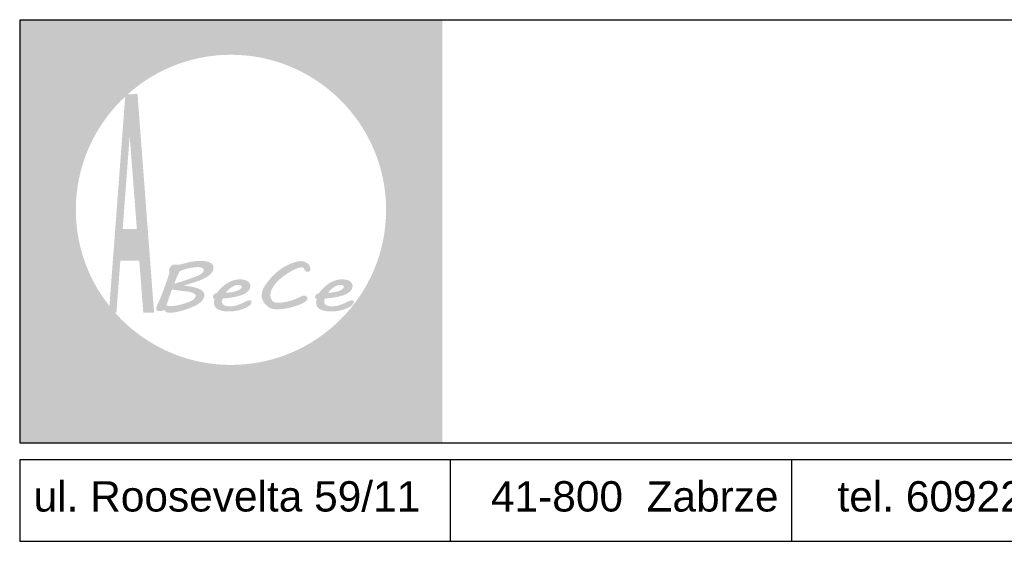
# Model space of a CAD drawing. Header units: millimetres. Extents: x 357 to 339450, y 65 to 10017.
# Tile 5 of 24: x 1095 to 1241, y 479 to 557. Entities that reach past the tile are written whole.
import ezdxf

# ---------------------------------------------------------------- set-up
doc = ezdxf.new("R2010")
doc.units = ezdxf.units.MM
doc.header["$LTSCALE"] = 25
doc.layers.add('a-tabelka', color=7, linetype='Continuous')
doc.layers.add('Warstwa 1', color=7, linetype='Continuous')
doc.layers.add('a-tabelka_Nr_pióra__7', color=7, linetype='Continuous', lineweight=13)
doc.styles.add('SN1', font='arial.ttf', dxfattribs={"height": 1})

msp = doc.modelspace()

# ---------------------------------------------------------------- hatches: boundary and pattern name
at = {"linetype": 'Continuous', "lineweight": 0}
h = msp.add_hatch(color=254, dxfattribs=at)
edge = h.paths.add_edge_path()
edge.add_spline(control_points=[(1129.23, 501.82), (1129.23, 501.82), (1129.58, 501.4), (1129.58, 501.4), (1129.58, 501.4), (1129.94, 501.87), (1129.94, 501.87), (1129.94, 501.87), (1129.58, 502.29), (1129.58, 502.29), (1129.58, 502.29), (1129.23, 501.82), (1129.23, 501.82)], knot_values=[0, 0, 0, 0, 0.25, 0.25, 0.25, 0.5, 0.5, 0.5, 0.75, 0.75, 0.75, 1, 1, 1, 1], degree=3, periodic=0)
edge = h.paths.add_edge_path()
edge.add_spline(control_points=[(1128.1, 494.64), (1128.1, 494.64), (1128.24, 494.17), (1128.24, 494.17), (1128.24, 494.17), (1128.32, 494.17), (1128.32, 494.17), (1128.88, 494.17), (1129.27, 494.31), (1129.49, 494.59), (1129.71, 494.87), (1129.82, 495.38), (1129.82, 496.12), (1129.82, 496.12), (1129.82, 500.45), (1129.82, 500.45), (1129.82, 500.45), (1129.35, 500.39), (1129.35, 500.39), (1129.35, 500.39), (1129.35, 496.12), (1129.35, 496.12), (1129.35, 495.5), (1129.27, 495.1), (1129.11, 494.91), (1128.95, 494.73), (1128.65, 494.64), (1128.22, 494.64), (1128.22, 494.64), (1128.1, 494.64), (1128.1, 494.64)], knot_values=[0, 0, 0, 0, 0.1, 0.1, 0.1, 0.2, 0.2, 0.2, 0.3, 0.3, 0.3, 0.4, 0.4, 0.4, 0.5, 0.5, 0.5, 0.6, 0.6, 0.6, 0.7, 0.7, 0.7, 0.8, 0.8, 0.8, 0.9, 0.9, 0.9, 1, 1, 1, 1], degree=3, periodic=0)
h = msp.add_hatch(color=254, dxfattribs=at)
edge = h.paths.add_edge_path()
edge.add_spline(control_points=[(1140.99, 495.84), (1140.99, 495.84), (1140.99, 496.34), (1140.99, 496.34), (1140.91, 496.33), (1140.83, 496.31), (1140.76, 496.3), (1140.7, 496.29), (1140.63, 496.29), (1140.58, 496.29), (1140.31, 496.29), (1140.13, 496.37), (1140.02, 496.53), (1139.92, 496.69), (1139.87, 497.01), (1139.87, 497.51), (1139.87, 497.51), (1139.87, 499.9), (1139.87, 499.9), (1139.87, 499.9), (1140.95, 499.9), (1140.95, 499.9), (1140.95, 499.9), (1140.95, 500.39), (1140.95, 500.39), (1140.95, 500.39), (1139.87, 500.39), (1139.87, 500.39), (1139.87, 500.39), (1139.87, 501.78), (1139.87, 501.78), (1139.87, 501.78), (1139.4, 501.47), (1139.4, 501.47), (1139.4, 501.47), (1139.4, 500.39), (1139.4, 500.39), (1139.4, 500.39), (1138.93, 500.39), (1138.93, 500.39), (1138.93, 500.39), (1138.8, 499.9), (1138.8, 499.9), (1138.8, 499.9), (1139.4, 499.9), (1139.4, 499.9), (1139.4, 499.9), (1139.4, 497.57), (1139.4, 497.57), (1139.4, 496.89), (1139.49, 496.42), (1139.66, 496.16), (1139.84, 495.91), (1140.13, 495.78), (1140.55, 495.78), (1140.62, 495.78), (1140.69, 495.78), (1140.76, 495.79), (1140.84, 495.8), (1140.91, 495.82), (1140.99, 495.84)], knot_values=[0, 0, 0, 0, 0.05, 0.05, 0.05, 0.1, 0.1, 0.1, 0.15, 0.15, 0.15, 0.2, 0.2, 0.2, 0.25, 0.25, 0.25, 0.3, 0.3, 0.3, 0.35, 0.35, 0.35, 0.4, 0.4, 0.4, 0.45, 0.45, 0.45, 0.5, 0.5, 0.5, 0.55, 0.55, 0.55, 0.6, 0.6, 0.6, 0.65, 0.65, 0.65, 0.7, 0.7, 0.7, 0.75, 0.75, 0.75, 0.8, 0.8, 0.8, 0.85, 0.85, 0.85, 0.9, 0.9, 0.9, 0.95, 0.95, 0.95, 1, 1, 1, 1], degree=3, periodic=0)
h = msp.add_hatch(color=254, dxfattribs=at)
edge = h.paths.add_edge_path()
edge.add_spline(control_points=[(1117.09, 500.39), (1117.09, 500.39), (1117.09, 494.17), (1117.09, 494.17), (1117.09, 494.17), (1117.56, 494.23), (1117.56, 494.23), (1117.56, 494.23), (1117.56, 496.75), (1117.56, 496.75), (1117.76, 496.42), (1118.01, 496.17), (1118.3, 495.99), (1118.6, 495.82), (1118.92, 495.73), (1119.28, 495.73), (1119.9, 495.73), (1120.43, 495.96), (1120.84, 496.41), (1121.26, 496.87), (1121.47, 497.44), (1121.47, 498.12), (1121.47, 498.79), (1121.26, 499.36), (1120.84, 499.81), (1120.43, 500.26), (1119.9, 500.49), (1119.28, 500.49), (1118.93, 500.49), (1118.61, 500.41), (1118.32, 500.23), (1118.03, 500.06), (1117.78, 499.81), (1117.56, 499.49), (1117.56, 499.49), (1117.56, 500.45), (1117.56, 500.45), (1117.56, 500.45), (1117.09, 500.39), (1117.09, 500.39)], knot_values=[0, 0, 0, 0, 0.076923, 0.076923, 0.076923, 0.153846, 0.153846, 0.153846, 0.230769, 0.230769, 0.230769, 0.307692, 0.307692, 0.307692, 0.384615, 0.384615, 0.384615, 0.461538, 0.461538, 0.461538, 0.538462, 0.538462, 0.538462, 0.615385, 0.615385, 0.615385, 0.692308, 0.692308, 0.692308, 0.769231, 0.769231, 0.769231, 0.846154, 0.846154, 0.846154, 0.923077, 0.923077, 0.923077, 1, 1, 1, 1], degree=3, periodic=0)
edge = h.paths.add_edge_path(flags=16)
edge.add_spline(control_points=[(1117.56, 498.12), (1117.56, 498.64), (1117.73, 499.08), (1118.06, 499.45), (1118.4, 499.82), (1118.8, 500), (1119.28, 500), (1119.75, 500), (1120.16, 499.82), (1120.49, 499.45), (1120.83, 499.08), (1121, 498.64), (1121, 498.12), (1121, 497.6), (1120.83, 497.15), (1120.49, 496.78), (1120.16, 496.42), (1119.75, 496.23), (1119.28, 496.23), (1118.8, 496.23), (1118.4, 496.42), (1118.06, 496.78), (1117.73, 497.15), (1117.56, 497.6), (1117.56, 498.12)], knot_values=[0, 0, 0, 0, 0.125, 0.125, 0.125, 0.25, 0.25, 0.25, 0.375, 0.375, 0.375, 0.5, 0.5, 0.5, 0.625, 0.625, 0.625, 0.75, 0.75, 0.75, 0.875, 0.875, 0.875, 1, 1, 1, 1], degree=3, periodic=0)
h = msp.add_hatch(color=254, dxfattribs=at)
edge = h.paths.add_edge_path()
edge.add_spline(control_points=[(1122.14, 495.78), (1122.14, 495.78), (1122.61, 495.84), (1122.61, 495.84), (1122.61, 495.84), (1122.61, 497.56), (1122.61, 497.56), (1122.61, 498.36), (1122.72, 498.96), (1122.94, 499.36), (1123.17, 499.76), (1123.52, 499.98), (1123.99, 500.03), (1123.99, 500.03), (1124.18, 500.54), (1124.18, 500.54), (1124.18, 500.54), (1124.07, 500.54), (1124.07, 500.54), (1123.75, 500.54), (1123.47, 500.45), (1123.22, 500.27), (1122.98, 500.09), (1122.77, 499.82), (1122.61, 499.47), (1122.61, 499.47), (1122.61, 500.45), (1122.61, 500.45), (1122.61, 500.45), (1122.14, 500.39), (1122.14, 500.39), (1122.14, 500.39), (1122.14, 495.78), (1122.14, 495.78)], knot_values=[0, 0, 0, 0, 0.090909, 0.090909, 0.090909, 0.181818, 0.181818, 0.181818, 0.272727, 0.272727, 0.272727, 0.363636, 0.363636, 0.363636, 0.454545, 0.454545, 0.454545, 0.545455, 0.545455, 0.545455, 0.636364, 0.636364, 0.636364, 0.727273, 0.727273, 0.727273, 0.818182, 0.818182, 0.818182, 0.909091, 0.909091, 0.909091, 1, 1, 1, 1], degree=3, periodic=0)
h = msp.add_hatch(color=254, dxfattribs=at)
edge = h.paths.add_edge_path()
edge.add_spline(control_points=[(1124.21, 498.12), (1124.21, 497.44), (1124.43, 496.87), (1124.85, 496.42), (1125.27, 495.96), (1125.79, 495.73), (1126.42, 495.73), (1127.04, 495.73), (1127.57, 495.96), (1127.98, 496.41), (1128.4, 496.87), (1128.61, 497.44), (1128.61, 498.12), (1128.61, 498.79), (1128.4, 499.36), (1127.98, 499.81), (1127.57, 500.26), (1127.04, 500.49), (1126.42, 500.49), (1125.79, 500.49), (1125.27, 500.26), (1124.85, 499.81), (1124.42, 499.36), (1124.21, 498.79), (1124.21, 498.12)], knot_values=[0, 0, 0, 0, 0.125, 0.125, 0.125, 0.25, 0.25, 0.25, 0.375, 0.375, 0.375, 0.5, 0.5, 0.5, 0.625, 0.625, 0.625, 0.75, 0.75, 0.75, 0.875, 0.875, 0.875, 1, 1, 1, 1], degree=3, periodic=0)
edge = h.paths.add_edge_path(flags=16)
edge.add_spline(control_points=[(1124.69, 498.12), (1124.69, 498.64), (1124.86, 499.08), (1125.2, 499.45), (1125.54, 499.82), (1125.94, 500), (1126.42, 500), (1126.89, 500), (1127.3, 499.82), (1127.63, 499.45), (1127.97, 499.08), (1128.14, 498.64), (1128.14, 498.12), (1128.14, 497.6), (1127.97, 497.15), (1127.63, 496.78), (1127.3, 496.42), (1126.89, 496.23), (1126.42, 496.23), (1125.94, 496.23), (1125.54, 496.42), (1125.2, 496.78), (1124.86, 497.15), (1124.69, 497.6), (1124.69, 498.12)], knot_values=[0, 0, 0, 0, 0.125, 0.125, 0.125, 0.25, 0.25, 0.25, 0.375, 0.375, 0.375, 0.5, 0.5, 0.5, 0.625, 0.625, 0.625, 0.75, 0.75, 0.75, 0.875, 0.875, 0.875, 1, 1, 1, 1], degree=3, periodic=0)
h = msp.add_hatch(color=254, dxfattribs=at)
edge = h.paths.add_edge_path()
edge.add_spline(control_points=[(1134.35, 496.38), (1134.35, 496.38), (1134.35, 497.04), (1134.35, 497.04), (1134.03, 496.76), (1133.74, 496.56), (1133.48, 496.44), (1133.22, 496.32), (1132.96, 496.26), (1132.7, 496.26), (1132.37, 496.26), (1132.07, 496.35), (1131.8, 496.53), (1131.54, 496.71), (1131.33, 496.96), (1131.17, 497.29), (1131.17, 497.29), (1134.44, 499.4), (1134.44, 499.4), (1134.27, 499.75), (1134.04, 500.02), (1133.74, 500.21), (1133.44, 500.4), (1133.1, 500.49), (1132.7, 500.49), (1132.07, 500.49), (1131.55, 500.26), (1131.13, 499.81), (1130.71, 499.36), (1130.5, 498.8), (1130.5, 498.12), (1130.5, 497.44), (1130.7, 496.87), (1131.12, 496.41), (1131.54, 495.96), (1132.07, 495.73), (1132.7, 495.73), (1132.99, 495.73), (1133.27, 495.78), (1133.54, 495.89), (1133.8, 495.99), (1134.08, 496.16), (1134.35, 496.38)], knot_values=[0, 0, 0, 0, 0.071429, 0.071429, 0.071429, 0.142857, 0.142857, 0.142857, 0.214286, 0.214286, 0.214286, 0.285714, 0.285714, 0.285714, 0.357143, 0.357143, 0.357143, 0.428571, 0.428571, 0.428571, 0.5, 0.5, 0.5, 0.571429, 0.571429, 0.571429, 0.642857, 0.642857, 0.642857, 0.714286, 0.714286, 0.714286, 0.785714, 0.785714, 0.785714, 0.857143, 0.857143, 0.857143, 0.928571, 0.928571, 0.928571, 1, 1, 1, 1], degree=3, periodic=0)
edge = h.paths.add_edge_path(flags=16)
edge.add_spline(control_points=[(1131.01, 497.72), (1131, 497.79), (1131, 497.85), (1130.99, 497.91), (1130.99, 497.97), (1130.99, 498.04), (1130.99, 498.13), (1130.99, 498.65), (1131.15, 499.09), (1131.48, 499.45), (1131.82, 499.81), (1132.22, 499.99), (1132.7, 499.99), (1132.93, 499.99), (1133.13, 499.95), (1133.31, 499.87), (1133.49, 499.79), (1133.63, 499.67), (1133.75, 499.51), (1133.75, 499.51), (1131.01, 497.72), (1131.01, 497.72)], knot_values=[0, 0, 0, 0, 0.142857, 0.142857, 0.142857, 0.285714, 0.285714, 0.285714, 0.428571, 0.428571, 0.428571, 0.571429, 0.571429, 0.571429, 0.714286, 0.714286, 0.714286, 0.857143, 0.857143, 0.857143, 1, 1, 1, 1], degree=3, periodic=0)
h = msp.add_hatch(color=254, dxfattribs=at)
edge = h.paths.add_edge_path()
edge.add_spline(control_points=[(1138.54, 496.29), (1138.54, 496.29), (1138.23, 496.7), (1138.23, 496.7), (1138.03, 496.55), (1137.82, 496.43), (1137.61, 496.35), (1137.4, 496.27), (1137.19, 496.23), (1136.99, 496.23), (1136.51, 496.23), (1136.11, 496.42), (1135.77, 496.79), (1135.43, 497.16), (1135.26, 497.6), (1135.26, 498.12), (1135.26, 498.63), (1135.43, 499.08), (1135.77, 499.45), (1136.11, 499.82), (1136.51, 500), (1136.99, 500), (1137.21, 500), (1137.41, 499.96), (1137.61, 499.89), (1137.8, 499.82), (1138, 499.72), (1138.21, 499.56), (1138.21, 499.56), (1138.52, 499.97), (1138.52, 499.97), (1138.29, 500.15), (1138.05, 500.28), (1137.8, 500.37), (1137.56, 500.45), (1137.29, 500.49), (1136.99, 500.49), (1136.36, 500.49), (1135.84, 500.26), (1135.42, 499.81), (1135, 499.36), (1134.79, 498.8), (1134.79, 498.12), (1134.79, 497.44), (1135, 496.87), (1135.42, 496.42), (1135.84, 495.96), (1136.37, 495.73), (1136.99, 495.73), (1137.26, 495.73), (1137.52, 495.78), (1137.79, 495.87), (1138.06, 495.97), (1138.31, 496.11), (1138.54, 496.29)], knot_values=[0, 0, 0, 0, 0.055556, 0.055556, 0.055556, 0.111111, 0.111111, 0.111111, 0.166667, 0.166667, 0.166667, 0.222222, 0.222222, 0.222222, 0.277778, 0.277778, 0.277778, 0.333333, 0.333333, 0.333333, 0.388889, 0.388889, 0.388889, 0.444444, 0.444444, 0.444444, 0.5, 0.5, 0.5, 0.555556, 0.555556, 0.555556, 0.611111, 0.611111, 0.611111, 0.666667, 0.666667, 0.666667, 0.722222, 0.722222, 0.722222, 0.777778, 0.777778, 0.777778, 0.833333, 0.833333, 0.833333, 0.888889, 0.888889, 0.888889, 0.944444, 0.944444, 0.944444, 1, 1, 1, 1], degree=3, periodic=0)
h = msp.add_hatch(color=160, dxfattribs=at)
edge = h.paths.add_edge_path()
edge.add_spline(control_points=[(1113.85, 499.43), (1112.91, 499.43), (1112.14, 498.67), (1112.14, 497.72), (1112.14, 496.78), (1112.91, 496.01), (1113.85, 496.01), (1114.79, 496.01), (1115.56, 496.78), (1115.56, 497.72), (1115.56, 498.67), (1114.79, 499.43), (1113.85, 499.43)], knot_values=[0, 0, 0, 0, 0.25, 0.25, 0.25, 0.5, 0.5, 0.5, 0.75, 0.75, 0.75, 1, 1, 1, 1], degree=3, periodic=0)
at = {"layer": 'a-tabelka_Nr_pióra__7', "linetype": 'Continuous', "lineweight": 0}
h = msp.add_hatch(color=256, dxfattribs=at)
edge = h.paths.add_edge_path()
edge.add_spline(control_points=[(1094.97, 556.63), (1094.97, 556.63), (1094.97, 493.74), (1094.97, 493.74), (1094.97, 493.74), (1157.71, 493.74), (1157.71, 493.74), (1157.71, 493.74), (1157.71, 556.63), (1157.71, 556.63), (1157.71, 556.63), (1094.97, 556.63), (1094.97, 556.63)], knot_values=[0, 0, 0, 0, 0.25, 0.25, 0.25, 0.5, 0.5, 0.5, 0.75, 0.75, 0.75, 1, 1, 1, 1], degree=3, periodic=0)
edge = h.paths.add_edge_path(flags=16)
edge.add_spline(control_points=[(1126.34, 551.42), (1139.03, 551.42), (1149.38, 541.07), (1149.38, 528.38), (1149.38, 515.69), (1139.03, 505.34), (1126.34, 505.34), (1113.65, 505.34), (1103.3, 515.69), (1103.3, 528.38), (1103.3, 541.07), (1113.65, 551.42), (1126.34, 551.42)], knot_values=[0, 0, 0, 0, 0.25, 0.25, 0.25, 0.5, 0.5, 0.5, 0.75, 0.75, 0.75, 1, 1, 1, 1], degree=3, periodic=0)
h = msp.add_hatch(dxfattribs=at)
h.set_pattern_fill('ANSI32', color=256, scale=4.951524, style=0)
h.set_pattern_definition([(45, (1136.3577, 492.017), (-1.31297, 1.31297), []), (45, (1137.233, 492.017), (-1.31297, 1.31297), [])])
edge = h.paths.add_edge_path()
edge.add_spline(control_points=[(1109.9, 520.81), (1109.9, 520.81), (1112.7, 520.81), (1112.7, 520.81), (1112.7, 520.81), (1113.32, 513.09), (1113.32, 513.09), (1113.32, 513.09), (1114.92, 513.09), (1114.92, 513.09), (1114.92, 513.09), (1112.45, 545.53), (1112.45, 545.53), (1112.45, 545.53), (1110.66, 545.53), (1110.66, 545.53), (1110.66, 545.53), (1108.22, 513.09), (1108.22, 513.09), (1108.22, 513.09), (1109.33, 513.09), (1109.33, 513.09), (1109.33, 513.09), (1109.9, 520.81), (1109.9, 520.81)], knot_values=[0, 0, 0, 0, 0.125, 0.125, 0.125, 0.25, 0.25, 0.25, 0.375, 0.375, 0.375, 0.5, 0.5, 0.5, 0.625, 0.625, 0.625, 0.75, 0.75, 0.75, 0.875, 0.875, 0.875, 1, 1, 1, 1], degree=3, periodic=0)
edge = h.paths.add_edge_path(flags=16)
edge.add_spline(control_points=[(1109.9, 520.81), (1109.9, 520.81), (1109.33, 513.09), (1109.33, 513.09), (1109.33, 513.09), (1108.22, 513.09), (1108.22, 513.09), (1108.22, 513.09), (1110.66, 545.53), (1110.66, 545.53), (1110.66, 545.53), (1112.45, 545.53), (1112.45, 545.53), (1112.45, 545.53), (1114.92, 513.09), (1114.92, 513.09), (1114.92, 513.09), (1113.32, 513.09), (1113.32, 513.09), (1113.32, 513.09), (1112.7, 520.81), (1112.7, 520.81), (1112.7, 520.81), (1109.9, 520.81), (1109.9, 520.81)], knot_values=[0, 0, 0, 0, 0.125, 0.125, 0.125, 0.25, 0.25, 0.25, 0.375, 0.375, 0.375, 0.5, 0.5, 0.5, 0.625, 0.625, 0.625, 0.75, 0.75, 0.75, 0.875, 0.875, 0.875, 1, 1, 1, 1], degree=3, periodic=0)
edge = h.paths.add_edge_path(flags=0)
edge.add_spline(control_points=[(1112.37, 525.55), (1112.37, 525.55), (1110.28, 525.55), (1110.28, 525.55), (1110.28, 525.55), (1111.3, 539.4), (1111.3, 539.4), (1111.3, 539.4), (1112.37, 525.55), (1112.37, 525.55)], knot_values=[0, 0, 0, 0, 0.333333, 0.333333, 0.333333, 0.666667, 0.666667, 0.666667, 1, 1, 1, 1], degree=3, periodic=0)
edge = h.paths.add_edge_path(flags=0)
edge.add_spline(control_points=[(1112.37, 525.55), (1112.37, 525.55), (1111.3, 539.4), (1111.3, 539.4), (1111.3, 539.4), (1110.28, 525.55), (1110.28, 525.55), (1110.28, 525.55), (1112.37, 525.55), (1112.37, 525.55)], knot_values=[0, 0, 0, 0, 0.333333, 0.333333, 0.333333, 0.666667, 0.666667, 0.666667, 1, 1, 1, 1], degree=3, periodic=0)
h = msp.add_hatch(color=256, dxfattribs=at)
edge = h.paths.add_edge_path()
edge.add_spline(control_points=[(1122.39, 515.73), (1122.39, 515.91), (1122.33, 516.08), (1122.2, 516.23), (1122.08, 516.37), (1121.89, 516.51), (1121.64, 516.62), (1121.38, 516.74), (1121.06, 516.84), (1120.67, 516.92), (1120.29, 517.01), (1119.83, 517.08), (1119.29, 517.14), (1119.96, 517.32), (1120.57, 517.5), (1121.12, 517.68), (1121.66, 517.87), (1122.13, 518.06), (1122.52, 518.28), (1122.91, 518.49), (1123.21, 518.72), (1123.43, 518.97), (1123.64, 519.21), (1123.75, 519.49), (1123.75, 519.8), (1123.75, 519.98), (1123.7, 520.14), (1123.59, 520.26), (1123.49, 520.39), (1123.35, 520.49), (1123.17, 520.57), (1123, 520.65), (1122.8, 520.71), (1122.57, 520.74), (1122.35, 520.78), (1122.12, 520.79), (1121.87, 520.79), (1121.68, 520.79), (1121.5, 520.79), (1121.32, 520.77), (1121.14, 520.76), (1120.95, 520.74), (1120.76, 520.71), (1120.56, 520.68), (1120.36, 520.64), (1120.14, 520.59), (1119.93, 520.55), (1119.69, 520.49), (1119.43, 520.42), (1119.26, 520.37), (1119.12, 520.34), (1119.02, 520.31), (1118.91, 520.29), (1118.82, 520.26), (1118.76, 520.25), (1118.69, 520.24), (1118.64, 520.23), (1118.59, 520.22), (1118.55, 520.22), (1118.5, 520.22), (1118.46, 520.22), (1118.37, 520.22), (1118.26, 520.22), (1118.14, 520.23), (1118.02, 520.24), (1117.92, 520.25), (1117.84, 520.25), (1117.76, 520.25), (1117.68, 520.22), (1117.61, 520.17), (1117.54, 520.13), (1117.48, 520.07), (1117.42, 520), (1117.36, 519.93), (1117.31, 519.86), (1117.27, 519.78), (1117.23, 519.7), (1117.2, 519.62), (1117.17, 519.56), (1117.17, 519.56), (1117.18, 519.57), (1117.18, 519.57), (1117.18, 519.57), (1117.15, 519.48), (1117.15, 519.48), (1117.15, 519.48), (1117.15, 519.41), (1117.15, 519.41), (1117.16, 519.36), (1117.17, 519.31), (1117.17, 519.25), (1117.18, 519.19), (1117.18, 519.14), (1117.19, 519.09), (1117.19, 519.04), (1117.2, 519.01), (1117.2, 519), (1117.2, 519), (1117, 518.4), (1117, 518.4), (1116.91, 518.11), (1116.81, 517.81), (1116.69, 517.49), (1116.58, 517.17), (1116.47, 516.85), (1116.35, 516.52), (1116.22, 516.19), (1116.09, 515.87), (1115.96, 515.54), (1115.83, 515.22), (1115.7, 514.91), (1115.58, 514.61), (1115.49, 514.45), (1115.41, 514.29), (1115.35, 514.13), (1115.28, 513.96), (1115.25, 513.79), (1115.25, 513.62), (1115.25, 513.58), (1115.26, 513.55), (1115.27, 513.52), (1115.28, 513.49), (1115.3, 513.46), (1115.33, 513.43), (1115.35, 513.4), (1115.38, 513.38), (1115.41, 513.36), (1115.44, 513.34), (1115.48, 513.33), (1115.51, 513.33), (1115.51, 513.33), (1115.7, 513.33), (1115.7, 513.33), (1115.83, 513.33), (1115.95, 513.34), (1116.07, 513.37), (1116.19, 513.4), (1116.3, 513.45), (1116.41, 513.51), (1116.48, 513.43), (1116.54, 513.36), (1116.6, 513.3), (1116.66, 513.25), (1116.72, 513.2), (1116.79, 513.17), (1116.85, 513.14), (1116.92, 513.12), (1116.99, 513.11), (1117.07, 513.09), (1117.16, 513.09), (1117.26, 513.09), (1117.47, 513.09), (1117.69, 513.11), (1117.93, 513.14), (1118.17, 513.18), (1118.41, 513.23), (1118.65, 513.29), (1118.9, 513.35), (1119.15, 513.41), (1119.39, 513.49), (1119.63, 513.57), (1119.86, 513.65), (1120.08, 513.74), (1120.3, 513.82), (1120.51, 513.9), (1120.69, 513.98), (1120.88, 514.07), (1121.04, 514.14), (1121.18, 514.21), (1121.6, 514.44), (1121.9, 514.69), (1122.1, 514.95), (1122.29, 515.22), (1122.39, 515.48), (1122.39, 515.73)], knot_values=[0, 0, 0, 0, 0.017241, 0.017241, 0.017241, 0.034483, 0.034483, 0.034483, 0.051724, 0.051724, 0.051724, 0.068966, 0.068966, 0.068966, 0.086207, 0.086207, 0.086207, 0.103448, 0.103448, 0.103448, 0.12069, 0.12069, 0.12069, 0.137931, 0.137931, 0.137931, 0.155172, 0.155172, 0.155172, 0.172414, 0.172414, 0.172414, 0.189655, 0.189655, 0.189655, 0.206897, 0.206897, 0.206897, 0.224138, 0.224138, 0.224138, 0.241379, 0.241379, 0.241379, 0.258621, 0.258621, 0.258621, 0.275862, 0.275862, 0.275862, 0.293103, 0.293103, 0.293103, 0.310345, 0.310345, 0.310345, 0.327586, 0.327586, 0.327586, 0.344828, 0.344828, 0.344828, 0.362069, 0.362069, 0.362069, 0.37931, 0.37931, 0.37931, 0.396552, 0.396552, 0.396552, 0.413793, 0.413793, 0.413793, 0.431034, 0.431034, 0.431034, 0.448276, 0.448276, 0.448276, 0.465517, 0.465517, 0.465517, 0.482759, 0.482759, 0.482759, 0.5, 0.5, 0.5, 0.517241, 0.517241, 0.517241, 0.534483, 0.534483, 0.534483, 0.551724, 0.551724, 0.551724, 0.568966, 0.568966, 0.568966, 0.586207, 0.586207, 0.586207, 0.603448, 0.603448, 0.603448, 0.62069, 0.62069, 0.62069, 0.637931, 0.637931, 0.637931, 0.655172, 0.655172, 0.655172, 0.672414, 0.672414, 0.672414, 0.689655, 0.689655, 0.689655, 0.706897, 0.706897, 0.706897, 0.724138, 0.724138, 0.724138, 0.741379, 0.741379, 0.741379, 0.758621, 0.758621, 0.758621, 0.775862, 0.775862, 0.775862, 0.793103, 0.793103, 0.793103, 0.810345, 0.810345, 0.810345, 0.827586, 0.827586, 0.827586, 0.844828, 0.844828, 0.844828, 0.862069, 0.862069, 0.862069, 0.87931, 0.87931, 0.87931, 0.896552, 0.896552, 0.896552, 0.913793, 0.913793, 0.913793, 0.931034, 0.931034, 0.931034, 0.948276, 0.948276, 0.948276, 0.965517, 0.965517, 0.965517, 0.982759, 0.982759, 0.982759, 1, 1, 1, 1], degree=3, periodic=0)
edge = h.paths.add_edge_path(flags=16)
edge.add_spline(control_points=[(1120.07, 516.21), (1120.38, 516.15), (1120.62, 516.07), (1120.81, 515.97), (1121, 515.87), (1121.1, 515.75), (1121.1, 515.61), (1121.1, 515.52), (1121.08, 515.44), (1121.02, 515.36), (1120.98, 515.28), (1120.91, 515.21), (1120.83, 515.13), (1120.76, 515.06), (1120.67, 515), (1120.58, 514.94), (1120.48, 514.88), (1120.39, 514.83), (1120.3, 514.79), (1120.07, 514.69), (1119.84, 514.6), (1119.6, 514.52), (1119.35, 514.44), (1119.12, 514.37), (1118.89, 514.31), (1118.65, 514.25), (1118.43, 514.2), (1118.21, 514.16), (1117.99, 514.12), (1117.79, 514.09), (1117.61, 514.08), (1117.6, 514.08), (1117.55, 514.08), (1117.47, 514.08), (1117.39, 514.09), (1117.3, 514.09), (1117.2, 514.1), (1117.2, 514.1), (1116.74, 514.14), (1116.74, 514.14), (1116.88, 514.54), (1117.01, 514.93), (1117.14, 515.32), (1117.27, 515.71), (1117.42, 516.12), (1117.59, 516.55), (1117.65, 516.54), (1117.75, 516.52), (1117.89, 516.5), (1118.03, 516.48), (1118.18, 516.46), (1118.35, 516.43), (1118.52, 516.41), (1118.7, 516.39), (1118.88, 516.37), (1119.07, 516.34), (1119.24, 516.32), (1119.4, 516.3), (1119.56, 516.28), (1119.7, 516.26), (1119.82, 516.24), (1119.94, 516.23), (1120.03, 516.21), (1120.07, 516.21)], knot_values=[0, 0, 0, 0, 0.047619, 0.047619, 0.047619, 0.095238, 0.095238, 0.095238, 0.142857, 0.142857, 0.142857, 0.190476, 0.190476, 0.190476, 0.238095, 0.238095, 0.238095, 0.285714, 0.285714, 0.285714, 0.333333, 0.333333, 0.333333, 0.380952, 0.380952, 0.380952, 0.428571, 0.428571, 0.428571, 0.47619, 0.47619, 0.47619, 0.52381, 0.52381, 0.52381, 0.571429, 0.571429, 0.571429, 0.619048, 0.619048, 0.619048, 0.666667, 0.666667, 0.666667, 0.714286, 0.714286, 0.714286, 0.761905, 0.761905, 0.761905, 0.809524, 0.809524, 0.809524, 0.857143, 0.857143, 0.857143, 0.904762, 0.904762, 0.904762, 0.952381, 0.952381, 0.952381, 1, 1, 1, 1], degree=3, periodic=0)
edge = h.paths.add_edge_path(flags=0)
edge.add_spline(control_points=[(1117.92, 517.42), (1117.97, 517.55), (1118.02, 517.67), (1118.07, 517.79), (1118.12, 517.91), (1118.16, 518.02), (1118.2, 518.11), (1118.24, 518.21), (1118.27, 518.3), (1118.3, 518.37), (1118.32, 518.44), (1118.34, 518.49), (1118.35, 518.53), (1118.38, 518.56), (1118.42, 518.61), (1118.45, 518.67), (1118.48, 518.74), (1118.52, 518.81), (1118.55, 518.88), (1118.58, 518.95), (1118.61, 519.02), (1118.63, 519.07), (1118.66, 519.14), (1118.68, 519.17), (1118.69, 519.19), (1118.76, 519.26), (1118.9, 519.34), (1119.11, 519.42), (1119.32, 519.5), (1119.55, 519.57), (1119.82, 519.64), (1120.09, 519.71), (1120.37, 519.76), (1120.65, 519.8), (1120.94, 519.85), (1121.19, 519.87), (1121.42, 519.87), (1121.58, 519.87), (1121.72, 519.86), (1121.83, 519.83), (1121.94, 519.81), (1122.03, 519.78), (1122.1, 519.73), (1122.17, 519.69), (1122.22, 519.65), (1122.25, 519.59), (1122.28, 519.54), (1122.3, 519.49), (1122.3, 519.44), (1122.3, 519.36), (1122.27, 519.27), (1122.22, 519.19), (1122.17, 519.11), (1122.1, 519.03), (1122.02, 518.96), (1121.93, 518.88), (1121.84, 518.81), (1121.73, 518.75), (1121.62, 518.68), (1121.51, 518.63), (1121.41, 518.58), (1121.41, 518.58), (1121.41, 518.58), (1121.41, 518.58), (1121.11, 518.47), (1120.8, 518.36), (1120.5, 518.24), (1120.19, 518.13), (1119.89, 518.02), (1119.59, 517.92), (1119.3, 517.82), (1119.01, 517.73), (1118.73, 517.64), (1118.44, 517.56), (1118.18, 517.48), (1117.92, 517.42)], knot_values=[0, 0, 0, 0, 0.04, 0.04, 0.04, 0.08, 0.08, 0.08, 0.12, 0.12, 0.12, 0.16, 0.16, 0.16, 0.2, 0.2, 0.2, 0.24, 0.24, 0.24, 0.28, 0.28, 0.28, 0.32, 0.32, 0.32, 0.36, 0.36, 0.36, 0.4, 0.4, 0.4, 0.44, 0.44, 0.44, 0.48, 0.48, 0.48, 0.52, 0.52, 0.52, 0.56, 0.56, 0.56, 0.6, 0.6, 0.6, 0.64, 0.64, 0.64, 0.68, 0.68, 0.68, 0.72, 0.72, 0.72, 0.76, 0.76, 0.76, 0.8, 0.8, 0.8, 0.84, 0.84, 0.84, 0.88, 0.88, 0.88, 0.92, 0.92, 0.92, 0.96, 0.96, 0.96, 1, 1, 1, 1], degree=3, periodic=0)
h = msp.add_hatch(color=256, dxfattribs=at)
edge = h.paths.add_edge_path()
edge.add_spline(control_points=[(1130.9, 515.61), (1130.9, 515.33), (1130.97, 515.08), (1131.09, 514.84), (1131.21, 514.61), (1131.41, 514.37), (1131.67, 514.13), (1131.72, 514.09), (1131.78, 514.04), (1131.85, 513.98), (1131.93, 513.92), (1132.02, 513.87), (1132.12, 513.81), (1132.23, 513.76), (1132.35, 513.71), (1132.49, 513.67), (1132.63, 513.63), (1132.78, 513.61), (1132.94, 513.61), (1133.21, 513.61), (1133.43, 513.61), (1133.6, 513.62), (1133.78, 513.63), (1133.93, 513.64), (1134.06, 513.66), (1134.19, 513.68), (1134.3, 513.69), (1134.39, 513.71), (1134.48, 513.72), (1134.58, 513.74), (1134.68, 513.76), (1134.8, 513.78), (1134.96, 513.81), (1135.15, 513.86), (1135.35, 513.91), (1135.56, 513.96), (1135.78, 514.03), (1136, 514.1), (1136.23, 514.18), (1136.46, 514.27), (1136.7, 514.37), (1136.9, 514.46), (1137.09, 514.57), (1137.27, 514.67), (1137.42, 514.78), (1137.54, 514.89), (1137.66, 515), (1137.71, 515.12), (1137.71, 515.23), (1137.71, 515.28), (1137.7, 515.33), (1137.67, 515.38), (1137.64, 515.43), (1137.6, 515.47), (1137.55, 515.51), (1137.51, 515.55), (1137.45, 515.58), (1137.39, 515.61), (1137.33, 515.63), (1137.27, 515.64), (1137.21, 515.64), (1137.21, 515.64), (1137.03, 515.64), (1137.03, 515.64), (1136.73, 515.5), (1136.44, 515.36), (1136.15, 515.23), (1135.86, 515.1), (1135.57, 514.99), (1135.27, 514.9), (1134.97, 514.8), (1134.66, 514.73), (1134.33, 514.67), (1134.01, 514.61), (1133.65, 514.59), (1133.27, 514.59), (1133.09, 514.59), (1132.94, 514.61), (1132.81, 514.65), (1132.68, 514.69), (1132.58, 514.76), (1132.49, 514.86), (1132.42, 514.96), (1132.35, 515.06), (1132.29, 515.19), (1132.23, 515.31), (1132.2, 515.46), (1132.2, 515.63), (1132.2, 515.84), (1132.23, 516.05), (1132.29, 516.25), (1132.35, 516.45), (1132.43, 516.65), (1132.54, 516.84), (1132.65, 517.03), (1132.78, 517.21), (1132.93, 517.4), (1133.07, 517.58), (1133.24, 517.76), (1133.42, 517.94), (1133.54, 518.04), (1133.69, 518.17), (1133.86, 518.3), (1134.03, 518.44), (1134.22, 518.58), (1134.41, 518.71), (1134.61, 518.85), (1134.82, 518.99), (1135.04, 519.12), (1135.26, 519.26), (1135.49, 519.38), (1135.7, 519.48), (1135.92, 519.59), (1136.14, 519.67), (1136.35, 519.73), (1136.56, 519.8), (1136.76, 519.83), (1136.94, 519.83), (1137.01, 519.83), (1137.06, 519.81), (1137.1, 519.78), (1137.14, 519.75), (1137.17, 519.7), (1137.19, 519.66), (1137.22, 519.61), (1137.24, 519.56), (1137.26, 519.5), (1137.28, 519.44), (1137.3, 519.39), (1137.34, 519.34), (1137.37, 519.3), (1137.42, 519.26), (1137.47, 519.22), (1137.53, 519.19), (1137.61, 519.17), (1137.71, 519.17), (1137.78, 519.17), (1137.84, 519.18), (1137.89, 519.19), (1137.94, 519.19), (1137.98, 519.21), (1138.02, 519.24), (1138.05, 519.27), (1138.08, 519.32), (1138.09, 519.38), (1138.11, 519.44), (1138.12, 519.53), (1138.12, 519.63), (1138.12, 519.79), (1138.08, 519.93), (1138, 520.07), (1137.93, 520.2), (1137.83, 520.32), (1137.7, 520.43), (1137.57, 520.53), (1137.42, 520.61), (1137.25, 520.67), (1137.07, 520.73), (1136.89, 520.76), (1136.7, 520.76), (1136.51, 520.76), (1136.33, 520.73), (1136.14, 520.69), (1135.95, 520.64), (1135.76, 520.59), (1135.57, 520.52), (1135.39, 520.45), (1135.2, 520.37), (1135.03, 520.29), (1134.85, 520.2), (1134.68, 520.12), (1134.52, 520.05), (1134.52, 520.05), (1134.53, 520.05), (1134.53, 520.05), (1134.28, 519.94), (1134.01, 519.78), (1133.73, 519.57), (1133.45, 519.37), (1133.17, 519.14), (1132.88, 518.87), (1132.6, 518.61), (1132.33, 518.32), (1132.06, 518.01), (1131.79, 517.7), (1131.55, 517.38), (1131.33, 517.04), (1131.18, 516.8), (1131.06, 516.56), (1131, 516.3), (1130.94, 516.04), (1130.9, 515.81), (1130.9, 515.61)], knot_values=[0, 0, 0, 0, 0.015625, 0.015625, 0.015625, 0.03125, 0.03125, 0.03125, 0.046875, 0.046875, 0.046875, 0.0625, 0.0625, 0.0625, 0.078125, 0.078125, 0.078125, 0.09375, 0.09375, 0.09375, 0.109375, 0.109375, 0.109375, 0.125, 0.125, 0.125, 0.140625, 0.140625, 0.140625, 0.15625, 0.15625, 0.15625, 0.171875, 0.171875, 0.171875, 0.1875, 0.1875, 0.1875, 0.203125, 0.203125, 0.203125, 0.21875, 0.21875, 0.21875, 0.234375, 0.234375, 0.234375, 0.25, 0.25, 0.25, 0.265625, 0.265625, 0.265625, 0.28125, 0.28125, 0.28125, 0.296875, 0.296875, 0.296875, 0.3125, 0.3125, 0.3125, 0.328125, 0.328125, 0.328125, 0.34375, 0.34375, 0.34375, 0.359375, 0.359375, 0.359375, 0.375, 0.375, 0.375, 0.390625, 0.390625, 0.390625, 0.40625, 0.40625, 0.40625, 0.421875, 0.421875, 0.421875, 0.4375, 0.4375, 0.4375, 0.453125, 0.453125, 0.453125, 0.46875, 0.46875, 0.46875, 0.484375, 0.484375, 0.484375, 0.5, 0.5, 0.5, 0.515625, 0.515625, 0.515625, 0.53125, 0.53125, 0.53125, 0.546875, 0.546875, 0.546875, 0.5625, 0.5625, 0.5625, 0.578125, 0.578125, 0.578125, 0.59375, 0.59375, 0.59375, 0.609375, 0.609375, 0.609375, 0.625, 0.625, 0.625, 0.640625, 0.640625, 0.640625, 0.65625, 0.65625, 0.65625, 0.671875, 0.671875, 0.671875, 0.6875, 0.6875, 0.6875, 0.703125, 0.703125, 0.703125, 0.71875, 0.71875, 0.71875, 0.734375, 0.734375, 0.734375, 0.75, 0.75, 0.75, 0.765625, 0.765625, 0.765625, 0.78125, 0.78125, 0.78125, 0.796875, 0.796875, 0.796875, 0.8125, 0.8125, 0.8125, 0.828125, 0.828125, 0.828125, 0.84375, 0.84375, 0.84375, 0.859375, 0.859375, 0.859375, 0.875, 0.875, 0.875, 0.890625, 0.890625, 0.890625, 0.90625, 0.90625, 0.90625, 0.921875, 0.921875, 0.921875, 0.9375, 0.9375, 0.9375, 0.953125, 0.953125, 0.953125, 0.96875, 0.96875, 0.96875, 0.984375, 0.984375, 0.984375, 1, 1, 1, 1], degree=3, periodic=0)
h = msp.add_hatch(color=256, dxfattribs=at)
edge = h.paths.add_edge_path()
edge.add_spline(control_points=[(1123.65, 515.4), (1123.65, 515.33), (1123.68, 515.27), (1123.73, 515.23), (1123.78, 515.19), (1123.84, 515.16), (1123.9, 515.16), (1123.84, 514.96), (1123.81, 514.77), (1123.81, 514.61), (1123.81, 514.41), (1123.85, 514.24), (1123.92, 514.09), (1123.99, 513.95), (1124.09, 513.83), (1124.21, 513.73), (1124.33, 513.63), (1124.47, 513.56), (1124.62, 513.5), (1124.78, 513.44), (1124.94, 513.39), (1125.09, 513.36), (1125.25, 513.33), (1125.41, 513.31), (1125.55, 513.3), (1125.7, 513.29), (1125.83, 513.28), (1125.94, 513.28), (1126.5, 513.28), (1127.03, 513.34), (1127.53, 513.46), (1128.02, 513.59), (1128.51, 513.79), (1128.98, 514.08), (1129.08, 514.14), (1129.17, 514.22), (1129.24, 514.31), (1129.31, 514.4), (1129.35, 514.49), (1129.37, 514.58), (1129.38, 514.6), (1129.38, 514.62), (1129.38, 514.65), (1129.38, 514.67), (1129.39, 514.7), (1129.39, 514.73), (1129.39, 514.78), (1129.37, 514.82), (1129.34, 514.87), (1129.31, 514.91), (1129.24, 514.93), (1129.12, 514.93), (1129.01, 514.93), (1128.88, 514.9), (1128.73, 514.85), (1128.58, 514.79), (1128.43, 514.72), (1128.27, 514.63), (1128.14, 514.57), (1128, 514.5), (1127.84, 514.43), (1127.69, 514.37), (1127.52, 514.3), (1127.35, 514.25), (1127.17, 514.19), (1126.99, 514.14), (1126.8, 514.1), (1126.6, 514.07), (1126.4, 514.05), (1126.18, 514.05), (1125.82, 514.05), (1125.53, 514.1), (1125.32, 514.22), (1125.11, 514.33), (1125, 514.48), (1125, 514.69), (1125, 514.78), (1125.02, 514.87), (1125.05, 514.97), (1125.08, 515.06), (1125.11, 515.14), (1125.16, 515.21), (1125.34, 515.22), (1125.56, 515.24), (1125.82, 515.26), (1126.07, 515.29), (1126.33, 515.33), (1126.61, 515.38), (1126.88, 515.43), (1127.16, 515.49), (1127.43, 515.56), (1127.71, 515.63), (1127.96, 515.72), (1128.19, 515.83), (1128.43, 515.94), (1128.63, 516.07), (1128.8, 516.22), (1128.97, 516.36), (1129.09, 516.54), (1129.15, 516.73), (1129.2, 516.84), (1129.22, 516.95), (1129.22, 517.07), (1129.22, 517.21), (1129.19, 517.34), (1129.12, 517.46), (1129.06, 517.58), (1128.96, 517.68), (1128.84, 517.77), (1128.71, 517.86), (1128.55, 517.92), (1128.35, 517.97), (1128.16, 518.02), (1127.93, 518.05), (1127.67, 518.05), (1127.36, 518.05), (1127.06, 518.01), (1126.79, 517.93), (1126.52, 517.85), (1126.26, 517.74), (1126.02, 517.62), (1125.79, 517.49), (1125.57, 517.35), (1125.37, 517.19), (1125.17, 517.04), (1125, 516.88), (1124.84, 516.73), (1124.69, 516.58), (1124.56, 516.43), (1124.45, 516.3), (1124.35, 516.17), (1124.27, 516.07), (1124.22, 515.99), (1124.05, 515.96), (1123.91, 515.89), (1123.81, 515.78), (1123.7, 515.68), (1123.65, 515.55), (1123.65, 515.4)], knot_values=[0, 0, 0, 0, 0.021739, 0.021739, 0.021739, 0.043478, 0.043478, 0.043478, 0.065217, 0.065217, 0.065217, 0.086957, 0.086957, 0.086957, 0.108696, 0.108696, 0.108696, 0.130435, 0.130435, 0.130435, 0.152174, 0.152174, 0.152174, 0.173913, 0.173913, 0.173913, 0.195652, 0.195652, 0.195652, 0.217391, 0.217391, 0.217391, 0.23913, 0.23913, 0.23913, 0.26087, 0.26087, 0.26087, 0.282609, 0.282609, 0.282609, 0.304348, 0.304348, 0.304348, 0.326087, 0.326087, 0.326087, 0.347826, 0.347826, 0.347826, 0.369565, 0.369565, 0.369565, 0.391304, 0.391304, 0.391304, 0.413043, 0.413043, 0.413043, 0.434783, 0.434783, 0.434783, 0.456522, 0.456522, 0.456522, 0.478261, 0.478261, 0.478261, 0.5, 0.5, 0.5, 0.521739, 0.521739, 0.521739, 0.543478, 0.543478, 0.543478, 0.565217, 0.565217, 0.565217, 0.586957, 0.586957, 0.586957, 0.608696, 0.608696, 0.608696, 0.630435, 0.630435, 0.630435, 0.652174, 0.652174, 0.652174, 0.673913, 0.673913, 0.673913, 0.695652, 0.695652, 0.695652, 0.717391, 0.717391, 0.717391, 0.73913, 0.73913, 0.73913, 0.76087, 0.76087, 0.76087, 0.782609, 0.782609, 0.782609, 0.804348, 0.804348, 0.804348, 0.826087, 0.826087, 0.826087, 0.847826, 0.847826, 0.847826, 0.869565, 0.869565, 0.869565, 0.891304, 0.891304, 0.891304, 0.913043, 0.913043, 0.913043, 0.934783, 0.934783, 0.934783, 0.956522, 0.956522, 0.956522, 0.978261, 0.978261, 0.978261, 1, 1, 1, 1], degree=3, periodic=0)
edge = h.paths.add_edge_path(flags=16)
edge.add_spline(control_points=[(1127.91, 516.85), (1127.88, 516.75), (1127.79, 516.65), (1127.67, 516.57), (1127.54, 516.48), (1127.38, 516.4), (1127.18, 516.32), (1126.98, 516.25), (1126.74, 516.19), (1126.47, 516.15), (1126.2, 516.1), (1125.9, 516.07), (1125.57, 516.05), (1125.64, 516.16), (1125.75, 516.28), (1125.88, 516.42), (1126.01, 516.56), (1126.16, 516.69), (1126.33, 516.8), (1126.5, 516.93), (1126.68, 517.03), (1126.87, 517.11), (1127.06, 517.19), (1127.26, 517.23), (1127.46, 517.23), (1127.59, 517.23), (1127.7, 517.2), (1127.79, 517.16), (1127.88, 517.11), (1127.92, 517.04), (1127.92, 516.94), (1127.92, 516.93), (1127.92, 516.91), (1127.92, 516.9), (1127.92, 516.88), (1127.92, 516.87), (1127.91, 516.85)], knot_values=[0, 0, 0, 0, 0.083333, 0.083333, 0.083333, 0.166667, 0.166667, 0.166667, 0.25, 0.25, 0.25, 0.333333, 0.333333, 0.333333, 0.416667, 0.416667, 0.416667, 0.5, 0.5, 0.5, 0.583333, 0.583333, 0.583333, 0.666667, 0.666667, 0.666667, 0.75, 0.75, 0.75, 0.833333, 0.833333, 0.833333, 0.916667, 0.916667, 0.916667, 1, 1, 1, 1], degree=3, periodic=0)
h = msp.add_hatch(color=256, dxfattribs=at)
edge = h.paths.add_edge_path()
edge.add_spline(control_points=[(1138.83, 515.4), (1138.83, 515.33), (1138.85, 515.27), (1138.91, 515.23), (1138.96, 515.19), (1139.02, 515.16), (1139.08, 515.16), (1139.02, 514.96), (1138.99, 514.77), (1138.99, 514.61), (1138.99, 514.41), (1139.02, 514.24), (1139.1, 514.09), (1139.17, 513.95), (1139.27, 513.83), (1139.39, 513.73), (1139.51, 513.63), (1139.65, 513.56), (1139.8, 513.5), (1139.96, 513.44), (1140.11, 513.39), (1140.27, 513.36), (1140.43, 513.33), (1140.59, 513.31), (1140.73, 513.3), (1140.88, 513.29), (1141.01, 513.28), (1141.12, 513.28), (1141.68, 513.28), (1142.21, 513.34), (1142.71, 513.46), (1143.2, 513.59), (1143.69, 513.79), (1144.16, 514.08), (1144.26, 514.14), (1144.35, 514.22), (1144.41, 514.31), (1144.48, 514.4), (1144.53, 514.49), (1144.55, 514.58), (1144.56, 514.6), (1144.56, 514.62), (1144.56, 514.65), (1144.56, 514.67), (1144.57, 514.7), (1144.57, 514.73), (1144.57, 514.78), (1144.55, 514.82), (1144.52, 514.87), (1144.49, 514.91), (1144.41, 514.93), (1144.3, 514.93), (1144.19, 514.93), (1144.06, 514.9), (1143.91, 514.85), (1143.76, 514.79), (1143.61, 514.72), (1143.44, 514.63), (1143.32, 514.57), (1143.17, 514.5), (1143.02, 514.43), (1142.87, 514.37), (1142.7, 514.3), (1142.53, 514.25), (1142.35, 514.19), (1142.17, 514.14), (1141.97, 514.1), (1141.78, 514.07), (1141.57, 514.05), (1141.36, 514.05), (1140.99, 514.05), (1140.71, 514.1), (1140.5, 514.22), (1140.29, 514.33), (1140.18, 514.48), (1140.18, 514.69), (1140.18, 514.78), (1140.2, 514.87), (1140.23, 514.97), (1140.26, 515.06), (1140.29, 515.14), (1140.33, 515.21), (1140.52, 515.22), (1140.74, 515.24), (1140.99, 515.26), (1141.25, 515.29), (1141.51, 515.33), (1141.79, 515.38), (1142.06, 515.43), (1142.33, 515.49), (1142.61, 515.56), (1142.88, 515.63), (1143.14, 515.72), (1143.37, 515.83), (1143.6, 515.94), (1143.81, 516.07), (1143.98, 516.22), (1144.15, 516.36), (1144.27, 516.54), (1144.33, 516.73), (1144.37, 516.84), (1144.4, 516.95), (1144.4, 517.07), (1144.4, 517.21), (1144.36, 517.34), (1144.3, 517.46), (1144.24, 517.58), (1144.14, 517.68), (1144.01, 517.77), (1143.89, 517.86), (1143.73, 517.92), (1143.53, 517.97), (1143.34, 518.02), (1143.11, 518.05), (1142.84, 518.05), (1142.54, 518.05), (1142.24, 518.01), (1141.97, 517.93), (1141.7, 517.85), (1141.44, 517.74), (1141.2, 517.62), (1140.96, 517.49), (1140.75, 517.35), (1140.55, 517.19), (1140.35, 517.04), (1140.17, 516.88), (1140.02, 516.73), (1139.87, 516.58), (1139.74, 516.43), (1139.63, 516.3), (1139.53, 516.17), (1139.45, 516.07), (1139.4, 515.99), (1139.23, 515.96), (1139.09, 515.89), (1138.99, 515.78), (1138.88, 515.68), (1138.83, 515.55), (1138.83, 515.4)], knot_values=[0, 0, 0, 0, 0.021739, 0.021739, 0.021739, 0.043478, 0.043478, 0.043478, 0.065217, 0.065217, 0.065217, 0.086957, 0.086957, 0.086957, 0.108696, 0.108696, 0.108696, 0.130435, 0.130435, 0.130435, 0.152174, 0.152174, 0.152174, 0.173913, 0.173913, 0.173913, 0.195652, 0.195652, 0.195652, 0.217391, 0.217391, 0.217391, 0.23913, 0.23913, 0.23913, 0.26087, 0.26087, 0.26087, 0.282609, 0.282609, 0.282609, 0.304348, 0.304348, 0.304348, 0.326087, 0.326087, 0.326087, 0.347826, 0.347826, 0.347826, 0.369565, 0.369565, 0.369565, 0.391304, 0.391304, 0.391304, 0.413043, 0.413043, 0.413043, 0.434783, 0.434783, 0.434783, 0.456522, 0.456522, 0.456522, 0.478261, 0.478261, 0.478261, 0.5, 0.5, 0.5, 0.521739, 0.521739, 0.521739, 0.543478, 0.543478, 0.543478, 0.565217, 0.565217, 0.565217, 0.586957, 0.586957, 0.586957, 0.608696, 0.608696, 0.608696, 0.630435, 0.630435, 0.630435, 0.652174, 0.652174, 0.652174, 0.673913, 0.673913, 0.673913, 0.695652, 0.695652, 0.695652, 0.717391, 0.717391, 0.717391, 0.73913, 0.73913, 0.73913, 0.76087, 0.76087, 0.76087, 0.782609, 0.782609, 0.782609, 0.804348, 0.804348, 0.804348, 0.826087, 0.826087, 0.826087, 0.847826, 0.847826, 0.847826, 0.869565, 0.869565, 0.869565, 0.891304, 0.891304, 0.891304, 0.913043, 0.913043, 0.913043, 0.934783, 0.934783, 0.934783, 0.956522, 0.956522, 0.956522, 0.978261, 0.978261, 0.978261, 1, 1, 1, 1], degree=3, periodic=0)
edge = h.paths.add_edge_path(flags=16)
edge.add_spline(control_points=[(1143.09, 516.85), (1143.05, 516.75), (1142.97, 516.65), (1142.85, 516.57), (1142.72, 516.48), (1142.56, 516.4), (1142.36, 516.32), (1142.15, 516.25), (1141.92, 516.19), (1141.65, 516.15), (1141.37, 516.1), (1141.08, 516.07), (1140.75, 516.05), (1140.82, 516.16), (1140.92, 516.28), (1141.05, 516.42), (1141.19, 516.56), (1141.34, 516.69), (1141.51, 516.8), (1141.68, 516.93), (1141.86, 517.03), (1142.05, 517.11), (1142.24, 517.19), (1142.44, 517.23), (1142.64, 517.23), (1142.77, 517.23), (1142.87, 517.2), (1142.97, 517.16), (1143.06, 517.11), (1143.1, 517.04), (1143.1, 516.94), (1143.1, 516.93), (1143.1, 516.91), (1143.1, 516.9), (1143.1, 516.88), (1143.1, 516.87), (1143.09, 516.85)], knot_values=[0, 0, 0, 0, 0.083333, 0.083333, 0.083333, 0.166667, 0.166667, 0.166667, 0.25, 0.25, 0.25, 0.333333, 0.333333, 0.333333, 0.416667, 0.416667, 0.416667, 0.5, 0.5, 0.5, 0.583333, 0.583333, 0.583333, 0.666667, 0.666667, 0.666667, 0.75, 0.75, 0.75, 0.833333, 0.833333, 0.833333, 0.916667, 0.916667, 0.916667, 1, 1, 1, 1], degree=3, periodic=0)

# ---------------------------------------------------------------- linework, layer by layer
at = {"layer": 'a-tabelka', "color": 7}
for p, q in [((1158.9, 491.29), (1158.9, 479.13)), ((1209.59, 491.29), (1209.59, 479.13))]:
    msp.add_line(p, q, dxfattribs=at)
msp.add_lwpolyline([(1095.06, 491.29), (1395.05, 491.29), (1395.05, 479.13), (1095.06, 479.13)], close=True, dxfattribs=at)
at = {"layer": 'a-tabelka_Nr_pióra__7', "linetype": 'Continuous', "lineweight": 0}
for points in [[(1110.66, 545.53), (1111.3, 539.4), (1108.22, 513.09), (1109.33, 513.09)], [(1111.3, 539.4), (1110.66, 545.53), (1112.45, 545.53), (1112.46, 545.58)], [(1112.45, 545.53), (1112.46, 545.58), (1111.3, 539.4), (1114.92, 513.09)], [(1111.3, 539.4), (1114.92, 513.09), (1113.32, 513.09)], [(1109.91, 520.81), (1112.73, 520.81), (1110.26, 525.55), (1112.37, 525.55)]]:
    msp.add_solid(points, dxfattribs=at)
at = {"layer": 'Warstwa 1'}
msp.add_lwpolyline([(1095.06, 556.63), (1395.06, 556.63), (1395.06, 493.74), (1095.06, 493.74)], close=True, dxfattribs=at)

# ---------------------------------------------------------------- texts
at = {"layer": 'Warstwa 1', "color": 160, "style": 'SN1'}
msp.add_text('ul. Roosevelta 59/11      41-800  Zabrze     tel. 609228618        tel. 603740970     biuro@abcentrum-dom.pl', height=4.50867, dxfattribs=at).set_placement((1097.03, 483.56))

doc.saveas('drawing.dxf')
